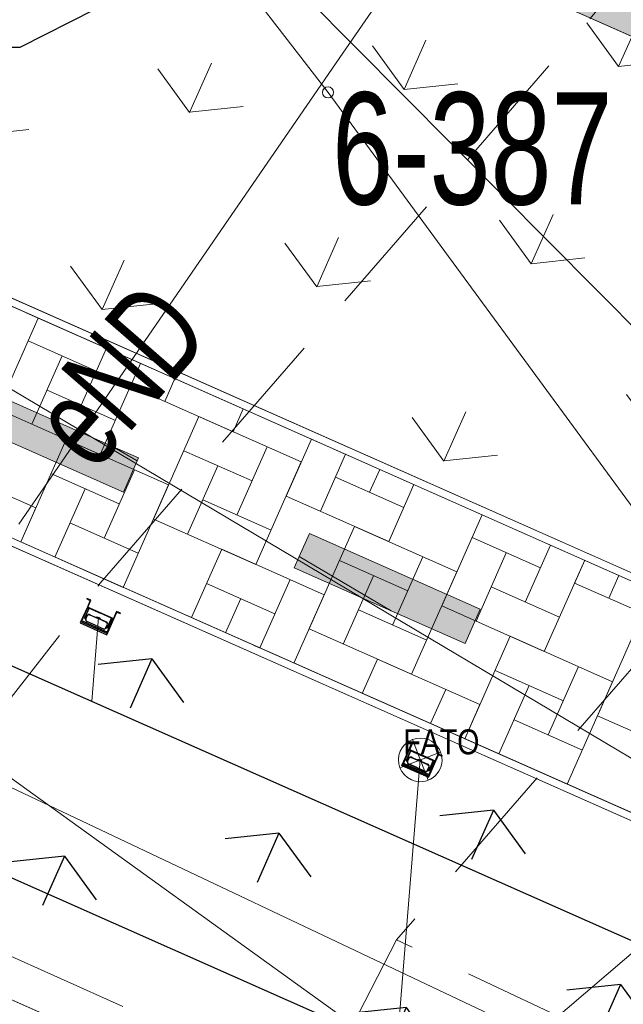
# Model space of a CAD drawing. Header units: metres. Extents: x 7446797 to 7447602, y 5789497 to 5790002.
# Tile 26 of 66: x 7447244.89 to 7447249.74, y 5789824.31 to 5789832.21. Entities that reach past the tile are written whole.
import ezdxf
from ezdxf.xclip import XClip

# ---------------------------------------------------------------- set-up
doc = ezdxf.new("R2010")
doc.units = ezdxf.units.M
doc.header["$MEASUREMENT"] = 0
doc.header["$XCLIPFRAME"] = 0
doc.linetypes.add('2_KTCR02', pattern=[1.5, 1, -0.5])
doc.linetypes.add('Kropki i Kreski', pattern=[3.6, 1.8, -0.9, 0, -0.9])
for name, color, linetype in [('130-Z Teren', 7, 'Continuous'), ('700-L Mapa 1_500 dwg', 7, 'Continuous'), ('708-L Opisy sytuacji 1_500 do legendy', 7, 'Continuous')]:
    doc.layers.add(name, color=color, linetype=linetype)
for name, color, linetype, lineweight in [('130-Z Teren1', 7, 'Continuous', 13), ('130-Z Teren114', 113, 'Continuous', 25), ('130-Z Teren21', 37, 'Continuous', 5), ('130-Z Teren252', 70, 'Continuous', 13), ('130-Z Teren69', 41, 'Continuous', 13), ('130-Z Teren93', 254, 'Continuous', 13), ('130-Z Teren94', 9, 'Continuous', 13), ('310-W Oświetlenie1', 7, 'Continuous', 13), ('310-W Oświetlenie85', 1, 'Continuous', 25), ('450-K Belki21', 37, 'Continuous', 5), ('708-L Opisy sytuacji 1_500 do legendy1', 7, 'Continuous', 13), ('708-L Opisy sytuacji 1_500 do legendy11', 7, 'Continuous', 13), ('708-L Opisy sytuacji 1_500 do legendy85', 1, 'Continuous', 25), ('720-L Oznakowanie lądowiska1', 7, 'Continuous', 13), ('720-L Oznakowanie lądowiska253', 2, 'Continuous', 13), ('720-L Oznakowanie lądowiska91', 255, 'Continuous', 13), ('720-L Oznakowanie lądowiska94', 9, 'Continuous', 13), ('ex_02_DXF_MZ_9_Dzialki7', 9, 'Continuous', 18), ('ex_02_DXF_MZ_9_KTCR_D_L_17', 9, 'Continuous', 18), ('ex_02_DXF_MZ_9_Numery_punktow7', 9, 'Continuous', 18), ('ex_02_DXF_MZ_9_Punkty7', 9, 'Continuous', 18), ('ex_02_DXF_MZ_9_SUPE_D_L_31', 9, 'Continuous', 18), ('ex_02_DXF_MZ_9_SUPE_E_T_31', 9, 'Continuous', 18), ('ex_02_DXF_MZ_9_SUPW_D_L_05', 9, 'Continuous', 18)]:
    doc.layers.add(name, color=color, linetype=linetype, lineweight=lineweight)
doc.styles.add('STYL_AUTOMATYCZNY_1', font='Arial.ttf', dxfattribs={"width": 0.7})
doc.styles.add('STYL_AUTOMATYCZNY_2', font='Arial.ttf')
doc.styles.add('STYL_AUTOMATYCZNY_3', font='Arial Narrow.ttf')
doc.dimstyles.new('STYL_AUTOMATYCZNY__1', dxfattribs={"dimtxt": 1.25, "dimasz": 0.475, "dimexe": 0.18, "dimexo": 0.3, "dimgap": 0, "dimtad": 1, "dimzin": 0, "dimdsep": 46, "dimtxsty": 'STYL_AUTOMATYCZNY_2', "dimblk": 'ARROWHEAD_2', "dimblk1": 'ARROWHEAD_2', "dimblk2": 'ARROWHEAD_2', "dimcen": 0.09, "dimclrd": 7, "dimclre": 7, "dimclrt": 1, "dimazin": 0, "dimtfac": 1, "dimtdec": 4, "dimtmove": 0, "dimatfit": 3, "dimfxl": 1, "dimtolj": 1, "dimtzin": 0, "dimarcsym": 0})
doc.dimstyles.new('STYL_AUTOMATYCZNY__2', dxfattribs={"dimtxt": 1, "dimasz": 0.475, "dimexe": 0.18, "dimexo": 0.3, "dimgap": 0, "dimtad": 1, "dimzin": 0, "dimdsep": 46, "dimtxsty": 'STYL_AUTOMATYCZNY_2', "dimblk": 'ARROWHEAD_2', "dimblk1": 'ARROWHEAD_2', "dimblk2": 'ARROWHEAD_2', "dimcen": 0.09, "dimclrd": 7, "dimclre": 7, "dimclrt": 1, "dimazin": 0, "dimtfac": 1, "dimtdec": 4, "dimtmove": 0, "dimatfit": 3, "dimfxl": 1, "dimtolj": 1, "dimtzin": 0, "dimarcsym": 0})
doc.dimstyles.new('STYL_AUTOMATYCZNY__3', dxfattribs={"dimtxt": 0.18, "dimasz": 0.456, "dimexe": 0.18, "dimexo": 0.0625, "dimgap": 0, "dimtad": 0, "dimtih": 1, "dimtoh": 1, "dimdec": 4, "dimzin": 0, "dimdsep": 46, "dimcen": 0.09, "dimadec": 0, "dimazin": 0, "dimtfac": 1, "dimtdec": 4, "dimtmove": 0, "dimatfit": 3, "dimldrblk": 'ARROWHEAD_1', "dimfxl": 1, "dimtolj": 1, "dimtzin": 0, "dimarcsym": 0})

# ---------------------------------------------------------------- blocks, each defined once
blk = doc.blocks.new('Rysunek_1_9', base_point=(7447200, 5789750, -0.8674))
at = {"layer": 'ex_02_DXF_MZ_9_Dzialki7', "color": 9, "linetype": 'Continuous', "lineweight": 18}
for p, q in [((7447223.32, 5789862.79, -0.8674), (7447247.37, 5789831.63, -0.8674)), ((7447247.37, 5789831.63, -0.8674), (7447287.42, 5789777.03, -0.8674))]:
    blk.add_line(p, q, dxfattribs=at)
at = {"layer": 'ex_02_DXF_MZ_9_KTCR_D_L_17', "color": 9, "linetype": '2_KTCR02', "lineweight": 18}
for p, q in [((7447245.5396, 5789827.6895, -0.8674), (7447249.5474, 5789832.3081, -0.8674)), ((7447252.9793, 5789830.6621, -0.8674), (7447247.9199, 5789824.826, -0.8674)), ((7447244.598, 5789826.4828, -0.8674), (7447245.5396, 5789827.6895, -0.8674)), ((7447247.9199, 5789824.826, -0.8674), (7447246.27, 5789821.62, -0.8674)), ((7447250.76, 5789823.49, -0.8674), (7447247.9199, 5789824.826, -0.8674))]:
    blk.add_line(p, q, dxfattribs=at)
at = {"layer": 'ex_02_DXF_MZ_9_Punkty7', "color": 9, "linetype": 'Continuous', "lineweight": 18}
blk.add_circle((7447247.37, 5789831.63, -0.8674), 0.045, dxfattribs=at)
at = {"layer": 'ex_02_DXF_MZ_9_SUPE_D_L_31', "color": 9, "linetype": 'Continuous', "lineweight": 18}
for p, q in [((7447247.4898, 5789831.9436, -0.8674), (7447249.4004, 5789834.7273, -0.8674)), ((7447244.8862, 5789828.165, -0.8674), (7447247.4898, 5789831.9436, -0.8674)), ((7447258.0319, 5789831.7678, -0.8674), (7447247.6536, 5789822.874, -0.8674)), ((7447245.7235, 5789824.2905, -0.8674), (7447244.2086, 5789824.9699, -0.8674))]:
    blk.add_line(p, q, dxfattribs=at)
at = {"layer": 'ex_02_DXF_MZ_9_SUPW_D_L_05', "color": 9, "linetype": 'Continuous', "lineweight": 18}
blk.add_line((7447253.3601, 5789822.014, -0.8674), (7447237.3657, 5789829.5722, -0.8674), dxfattribs=at)
at = {"layer": 'ex_02_DXF_MZ_9_Numery_punktow7', "color": 9, "linetype": 'Continuous', "lineweight": 18, "insert": (7447247.4027, 5789831.63, -0.8674), "char_height": 0.9, "attachment_point": 1, "style": 'STYL_AUTOMATYCZNY_1'}
blk.add_mtext('\\A1;{\\pql;\\fArial|b0|i0|c238|p0;\\W0.700000;6-387}', dxfattribs=at)
at = {"layer": 'ex_02_DXF_MZ_9_SUPE_E_T_31', "color": 9, "linetype": 'Continuous', "lineweight": 18, "insert": (7447245.2078, 5789828.8076, -0.8674), "char_height": 0.75, "attachment_point": 4, "rotation": 48.98327, "style": 'STYL_AUTOMATYCZNY_1'}
blk.add_mtext('\\A1;{\\pql;\\fArial|b0|i0|c238|p0;\\W0.700000;eND}', dxfattribs=at)
blk = doc.blocks.new('*X3', base_point=(7447251.9097, 5789835.3271, -0.8674))
at = {"layer": '130-Z Teren93', "color": 254, "linetype": 'Continuous', "lineweight": 13}
for p, q in [((7447245.0425, 5789829.8184, -0.8674), (7447244.7184, 5789829.087, -0.8674)), ((7447245.51, 5789829.3925, -0.8674), (7447244.9614, 5789829.6356, -0.8674)), ((7447245.591, 5789829.5753, -0.8674), (7447245.3885, 5789829.1182, -0.8674)), ((7447244.9926, 5789828.9655, -0.8674), (7447245.2357, 5789829.514, -0.8674)), ((7447245.8653, 5789829.4538, -0.8674), (7447245.5412, 5789828.7224, -0.8674)), ((7447245.8653, 5789829.4538, -0.8674), (7447245.7843, 5789829.2709, -0.8674)), ((7447246.0586, 5789829.1494, -0.8674), (7447246.1396, 5789829.3323, -0.8674)), ((7447245.1142, 5789829.2397, -0.8674), (7447245.6627, 5789828.9967, -0.8674)), ((7447246.6071, 5789828.9063, -0.8674), (7447245.7843, 5789829.2709, -0.8674)), ((7447245.5412, 5789828.7224, -0.8674), (7447244.7184, 5789829.087, -0.8674)), ((7447246.6881, 5789829.0892, -0.8674), (7447246.6071, 5789828.9063, -0.8674)), ((7447246.3328, 5789829.0279, -0.8674), (7447245.9682, 5789828.205, -0.8674)), ((7447246.3328, 5789829.0279, -0.8674), (7447247.1557, 5789828.6633, -0.8674)), ((7447245.2669, 5789828.8439, -0.8674), (7447244.9023, 5789828.0211, -0.8674)), ((7447245.2669, 5789828.8439, -0.8674), (7447246.0898, 5789828.4793, -0.8674)), ((7447247.2367, 5789828.8461, -0.8674), (7447247.0341, 5789828.389, -0.8674)), ((7447246.7599, 5789828.5105, -0.8674), (7447246.2113, 5789828.7536, -0.8674)), ((7447246.8814, 5789828.7848, -0.8674), (7447246.6383, 5789828.2362, -0.8674)), ((7447244.201, 5789828.66, -0.8674), (7447245.0238, 5789828.2954, -0.8674)), ((7447247.1557, 5789828.6633, -0.8674), (7447246.7911, 5789827.8404, -0.8674)), ((7447247.3084, 5789828.2674, -0.8674), (7447247.511, 5789828.7246, -0.8674)), ((7447245.8155, 5789828.6009, -0.8674), (7447245.5724, 5789828.0523, -0.8674)), ((7447246.2425, 5789828.0835, -0.8674), (7447246.4856, 5789828.6321, -0.8674)), ((7447247.7852, 5789828.603, -0.8674), (7447247.7042, 5789828.4202, -0.8674)), ((7447245.6939, 5789828.3266, -0.8674), (7447245.1454, 5789828.5696, -0.8674)), ((7447247.4299, 5789828.5417, -0.8674), (7447247.9785, 5789828.2986, -0.8674)), ((7447245.1766, 5789827.8996, -0.8674), (7447245.4197, 5789828.4481, -0.8674)), ((7447246.0898, 5789828.4793, -0.8674), (7447245.7251, 5789827.6565, -0.8674)), ((7447248.0595, 5789828.4815, -0.8674), (7447247.857, 5789828.0244, -0.8674)), ((7447246.364, 5789828.3578, -0.8674), (7447246.9126, 5789828.1147, -0.8674)), ((7447247.857, 5789828.0244, -0.8674), (7447247.0341, 5789828.389, -0.8674)), ((7447245.0238, 5789828.2954, -0.8674), (7447244.9023, 5789828.0211, -0.8674)), ((7447246.7911, 5789827.8404, -0.8674), (7447245.9682, 5789828.205, -0.8674)), ((7447248.6081, 5789828.2384, -0.8674), (7447248.284, 5789827.507, -0.8674)), ((7447245.2981, 5789828.1738, -0.8674), (7447245.8467, 5789827.9308, -0.8674)), ((7447247.5827, 5789828.1459, -0.8674), (7447247.2181, 5789827.3231, -0.8674)), ((7447247.5827, 5789828.1459, -0.8674), (7447248.4055, 5789827.7813, -0.8674)), ((7447245.7251, 5789827.6565, -0.8674), (7447244.9023, 5789828.0211, -0.8674)), ((7447249.0756, 5789827.8125, -0.8674), (7447248.5271, 5789828.0556, -0.8674)), ((7447246.5168, 5789827.962, -0.8674), (7447246.2737, 5789827.4134, -0.8674)), ((7447246.5168, 5789827.962, -0.8674), (7447247.3396, 5789827.5973, -0.8674)), ((7447249.1566, 5789827.9953, -0.8674), (7447248.9541, 5789827.5382, -0.8674)), ((7447248.0097, 5789827.6285, -0.8674), (7447247.4611, 5789827.8716, -0.8674)), ((7447248.1312, 5789827.9028, -0.8674), (7447247.8882, 5789827.3543, -0.8674)), ((7447248.5583, 5789827.3855, -0.8674), (7447248.8013, 5789827.934, -0.8674)), ((7447249.4309, 5789827.8738, -0.8674), (7447249.1068, 5789827.1424, -0.8674)), ((7447249.4309, 5789827.8738, -0.8674), (7447249.3499, 5789827.6909, -0.8674)), ((7447247.0653, 5789827.7189, -0.8674), (7447246.8223, 5789827.1703, -0.8674)), ((7447247.4923, 5789827.2015, -0.8674), (7447247.7354, 5789827.7501, -0.8674)), ((7447248.4055, 5789827.7813, -0.8674), (7447248.0409, 5789826.9584, -0.8674)), ((7447249.6242, 5789827.5694, -0.8674), (7447249.7052, 5789827.7523, -0.8674)), ((7447246.9438, 5789827.4446, -0.8674), (7447246.3952, 5789827.6877, -0.8674)), ((7447248.6798, 5789827.6597, -0.8674), (7447249.2284, 5789827.4167, -0.8674)), ((7447250.1727, 5789827.3263, -0.8674), (7447249.3499, 5789827.6909, -0.8674)), ((7447246.548, 5789827.2919, -0.8674), (7447246.6695, 5789827.5661, -0.8674)), ((7447247.3396, 5789827.5973, -0.8674), (7447247.0965, 5789827.0488, -0.8674)), ((7447247.6139, 5789827.4758, -0.8674), (7447248.1624, 5789827.2327, -0.8674)), ((7447249.1068, 5789827.1424, -0.8674), (7447248.284, 5789827.507, -0.8674)), ((7447249.8984, 5789827.4479, -0.8674), (7447249.5338, 5789826.625, -0.8674)), ((7447248.0409, 5789826.9584, -0.8674), (7447247.2181, 5789827.3231, -0.8674)), ((7447248.8325, 5789827.2639, -0.8674), (7447248.4679, 5789826.4411, -0.8674)), ((7447248.8325, 5789827.2639, -0.8674), (7447249.6554, 5789826.8993, -0.8674)), ((7447247.7666, 5789827.08, -0.8674), (7447247.6451, 5789826.8057, -0.8674)), ((7447247.7666, 5789827.08, -0.8674), (7447248.5895, 5789826.7154, -0.8674)), ((7447249.3811, 5789827.0208, -0.8674), (7447249.138, 5789826.4723, -0.8674)), ((7447249.2596, 5789826.7466, -0.8674), (7447248.711, 5789826.9896, -0.8674)), ((7447248.3152, 5789826.8369, -0.8674), (7447248.1936, 5789826.5626, -0.8674)), ((7447248.7422, 5789826.3196, -0.8674), (7447248.9853, 5789826.8681, -0.8674)), ((7447249.6554, 5789826.8993, -0.8674), (7447249.2908, 5789826.0765, -0.8674)), ((7447248.5895, 5789826.7154, -0.8674), (7447248.4679, 5789826.4411, -0.8674)), ((7447250.3567, 5789826.2604, -0.8674), (7447249.5338, 5789826.625, -0.8674)), ((7447248.8637, 5789826.5938, -0.8674), (7447249.4123, 5789826.3508, -0.8674)), ((7447249.2908, 5789826.0765, -0.8674), (7447248.4679, 5789826.4411, -0.8674))]:
    blk.add_line(p, q, dxfattribs=at)
blk = doc.blocks.new('*D9', base_point=(7447251.9097, 5789835.3271, -0.8674))
at = {"layer": '708-L Opisy sytuacji 1_500 do legendy1', "color": 7, "linetype": 'Continuous', "lineweight": 13, "transparency": 16777216}
for p, q in [((7447227.3489, 5789863.7122, -0.8674), (7447226.9237, 5789864.2953, -0.8674)), ((7447227.2601, 5789864.2832, -0.8674), (7447227.1363, 5789864.0038, -0.8674)), ((7447226.7077, 5789864.1937, -0.8674), (7447248.9528, 5789854.3364, -0.8674)), ((7447227.1363, 5789864.0038, -0.8674), (7447217.0081, 5789841.1473, -0.8674)), ((7447216.7955, 5789841.4389, -0.8674), (7447217.2207, 5789840.8557, -0.8674)), ((7447216.5795, 5789841.3372, -0.8674), (7447238.8246, 5789831.4799, -0.8674)), ((7447217.0081, 5789841.1473, -0.8674), (7447216.8842, 5789840.8679, -0.8674))]:
    blk.add_line(p, q, dxfattribs=at)
at = {"layer": '708-L Opisy sytuacji 1_500 do legendy85', "color": 1, "lineweight": 25, "transparency": 16777216, "insert": (7447220.9746, 5789850.7158, -0.8674), "char_height": 1.25, "attachment_point": 7, "rotation": 66.10081, "style": 'STYL_AUTOMATYCZNY_2'}
blk.add_mtext('\\A1;{\\pql;\\fArial|b0|i0|c238|p0;\\W1.000000;25,00}', dxfattribs=at)
blk = doc.blocks.new('ARROWHEAD_2')
at = {"color": 0, "linetype": 'Continuous', "lineweight": 0}
for p, q in [((-0.378, -0.655), (0.378, 0.655)), ((0, 0), (-1, 0))]:
    blk.add_line(p, q, dxfattribs=at)
blk = doc.blocks.new('*D12', base_point=(7447251.9097, 5789835.3271, -0.8674))
at = {"layer": '708-L Opisy sytuacji 1_500 do legendy1', "color": 7, "linetype": 'Continuous', "lineweight": 13, "transparency": 16777216}
for p, q in [((7447222.0079, 5789860.8074, -0.8674), (7447215.931, 5789847.0935, -0.8674)), ((7447216.1436, 5789846.8019, -0.8674), (7447215.7184, 5789847.385, -0.8674)), ((7447215.5024, 5789847.2834, -0.8674), (7447245.4215, 5789834.0256, -0.8674)), ((7447215.931, 5789847.0935, -0.8674), (7447212.2241, 5789838.728, -0.8674)), ((7447212.0115, 5789839.0196, -0.8674), (7447212.4367, 5789838.4364, -0.8674)), ((7447211.7955, 5789838.9179, -0.8674), (7447233.3491, 5789829.367, -0.8674)), ((7447212.2241, 5789838.728, -0.8674), (7447212.1002, 5789838.4486, -0.8674))]:
    blk.add_line(p, q, dxfattribs=at)
at = {"layer": '708-L Opisy sytuacji 1_500 do legendy85', "color": 1, "lineweight": 25, "transparency": 16777216, "insert": (7447213.354, 5789841.7716, -0.8674), "char_height": 1, "attachment_point": 7, "rotation": 66.10081, "style": 'STYL_AUTOMATYCZNY_2'}
blk.add_mtext('\\A1;{\\pql;\\fArial|b0|i0|c238|p0;\\W1.000000;9,15}', dxfattribs=at)
blk = doc.blocks.new('ARROWHEAD_1')
at = {"color": 0, "linetype": 'Continuous', "lineweight": 0}
blk.add_line((0, 0), (-1, 0), dxfattribs=at)
blk.add_circle((0, 0), 0.25, dxfattribs=at)

msp = doc.modelspace()

# ---------------------------------------------------------------- hatches: boundary and pattern name
at = {"layer": '130-Z Teren114', "linetype": 'Continuous', "lineweight": 25}
h = msp.add_hatch(dxfattribs=at)
h.set_pattern_fill('TRAWA', color=113, style=0, pattern_type=2)
h.set_pattern_definition([(246.1, (7447249.717, 5789824.4657), (-2.7428, 1.2154), [0.433, -1.29904]), (246.1, (7447247.9946, 5789824.2817), (-2.7428, 1.2154), [0.433, -1.29904]), (186.1, (7447249.717, 5789824.4657), (-0.31883, 2.983), [0.433, -1.29904]), (186.1, (7447249.015, 5789822.8822), (-0.31883, 2.983), [0.433, -1.29904]), (306.1, (7447249.717, 5789824.4657), (2.42394, 1.7676), [0.433, -1.29904]), (306.1, (7447249.015, 5789822.8822), (2.42394, 1.7676), [0.433, -1.29904])])
h.paths.add_polyline_path([(7447238.0961, 5789830.9714), (7447233.7025, 5789829.276), (7447251.2411, 5789821.5043), (7447252.5902, 5789824.5488)])
at = {"layer": '130-Z Teren252', "linetype": 'Continuous', "lineweight": 13}
h = msp.add_hatch(dxfattribs=at)
h.set_pattern_fill('TRAWA', color=70, style=0, pattern_type=2)
h.set_pattern_definition([(66.1, (7447251.7425, 5789829.037), (-2.7428, 1.2154), [0.433, -1.29904]), (66.1, (7447253.4647, 5789829.221), (-2.7428, 1.2154), [0.433, -1.29904]), (6.1, (7447251.7425, 5789829.037), (-0.3188, 2.983), [0.433, -1.29904]), (6.1, (7447252.4442, 5789830.6206), (-0.3188, 2.983), [0.433, -1.29904]), (126.1, (7447251.7425, 5789829.037), (2.42394, 1.7676), [0.433, -1.29904]), (126.1, (7447252.4442, 5789830.6206), (2.42394, 1.7676), [0.433, -1.29904])])
h.paths.add_polyline_path([(7447240.4974, 5789831.8981), (7447253.3275, 5789826.2127), (7447254.9237, 5789829.8149), (7447245.6958, 5789833.904)])
at = {"layer": '130-Z Teren93', "linetype": 'Continuous', "lineweight": 13}
h = msp.add_hatch(dxfattribs=at)
h.set_pattern_fill('BETON_ZBROJONY', color=254, style=0, pattern_type=2)
h.set_pattern_definition([(21.101, (7447255.5912, 5789837.7225), (-0.46801, 1.21283), []), (21.101, (7447255.3572, 5789838.3289), (-0.46801, 1.21283), [0.975, -0.325])])
h.paths.add_polyline_path([(7447251.7727, 5789847.6179), (7447248.7343, 5789840.761), (7447245.6958, 5789833.904), (7447259.4097, 5789827.8271), (7447262.4482, 5789834.684), (7447265.4866, 5789841.541)])
at = {"layer": '720-L Oznakowanie lądowiska253', "linetype": 'Continuous', "lineweight": 13}
msp.add_hatch(color=2, dxfattribs=at).paths.add_polyline_path([(7447248.7343, 5789840.761), (7447245.6958, 5789833.904), (7447259.4097, 5789827.8271), (7447262.4482, 5789834.684), (7447261.991, 5789834.8866), (7447259.1551, 5789828.4868), (7447246.3555, 5789834.1586), (7447249.1914, 5789840.5584)])
at = {"layer": '720-L Oznakowanie lądowiska91', "linetype": 'Continuous', "lineweight": 13}
for points in [[(7447245.7273, 5789828.4212), (7447245.838, 5789828.6711), (7447245.8488, 5789828.6955), (7447245.6394, 5789828.7883), (7447244.4774, 5789829.3032), (7447244.3559, 5789829.0289)], [(7447247.0986, 5789827.8135), (7447247.8771, 5789827.4685), (7447248.47, 5789827.2058), (7447248.5916, 5789827.4801), (7447247.2202, 5789828.0878), (7447247.1388, 5789827.904)]]:
    msp.add_hatch(color=8, dxfattribs=at).paths.add_polyline_path(points)

# ---------------------------------------------------------------- linework, layer by layer
at = {"layer": '130-Z Teren1', "color": 7, "linetype": 'Continuous', "lineweight": 13, "elevation": -0.8674, "flags": 128}
for points in [[(7447251.7727, 5789847.6179), (7447248.7343, 5789840.761), (7447245.6958, 5789833.904), (7447259.4097, 5789827.8271), (7447262.4482, 5789834.684), (7447265.4866, 5789841.541)], [(7447240.4974, 5789831.8981), (7447253.3275, 5789826.2127), (7447254.9237, 5789829.8149), (7447245.6958, 5789833.904)], [(7447238.1753, 5789831.002), (7447240.4183, 5789831.8675), (7447253.3581, 5789826.1336), (7447254.9786, 5789829.7906), (7447256.8071, 5789828.9804), (7447255.1866, 5789825.3233), (7447261.4462, 5789822.5495), (7447262.3117, 5789820.3066), (7447254.4979, 5789823.7691), (7447253.1002, 5789820.6149), (7447251.2717, 5789821.4252), (7447252.6694, 5789824.5793)], [(7447238.0961, 5789830.9714), (7447252.5902, 5789824.5488), (7447251.2411, 5789821.5043), (7447233.7025, 5789829.276)]]:
    msp.add_lwpolyline(points, close=True, dxfattribs=at)
at = {"layer": '130-Z Teren21', "color": 37, "linetype": 'Continuous', "lineweight": 5}
for p, q in [((7447253.3275, 5789826.2127, -0.8674), (7447240.4974, 5789831.8981, -0.8674)), ((7447253.3581, 5789826.1336, -0.8674), (7447240.4183, 5789831.8675, -0.8674)), ((7447252.5902, 5789824.5488, -0.8674), (7447238.0961, 5789830.9714, -0.8674)), ((7447252.6694, 5789824.5793, -0.8674), (7447238.1753, 5789831.002, -0.8674))]:
    msp.add_line(p, q, dxfattribs=at)
at = {"layer": '130-Z Teren69', "color": 41, "linetype": 'Kropki i Kreski', "lineweight": 13}
for p, q in [((7447253.3581, 5789826.1336, -0.8674), (7447240.4183, 5789831.8675, -0.8674)), ((7447252.6694, 5789824.5793, -0.8674), (7447238.1753, 5789831.002, -0.8674))]:
    msp.add_line(p, q, dxfattribs=at)
at = {"layer": '130-Z Teren94', "color": 9, "linetype": 'Continuous', "lineweight": 13}
for p, q in [((7447253.3275, 5789826.2127, -0.8674), (7447245.6958, 5789833.904, -0.8674)), ((7447252.6694, 5789824.5793, -0.8674), (7447240.4183, 5789831.8675, -0.8674)), ((7447238.0961, 5789830.9714, -0.8674), (7447251.2411, 5789821.5043, -0.8674))]:
    msp.add_line(p, q, dxfattribs=at)
at = {"layer": '310-W Oświetlenie1', "color": 7, "linetype": 'Continuous', "lineweight": 13}
for p, q in [((7447248.1736, 5789826.108, -0.8674), (7447248.0476, 5789826.4346, -0.8674)), ((7447247.9473, 5789826.2083, -0.8674), (7447248.2739, 5789826.3343, -0.8674))]:
    msp.add_line(p, q, dxfattribs=at)
at = {"layer": '310-W Oświetlenie1', "color": 7, "linetype": 'Continuous', "lineweight": 13, "elevation": -0.8674, "flags": 128}
msp.add_lwpolyline([(7447248.1815, 5789826.4313, 1), (7447248.0397, 5789826.1113, 1)], format="xyb", close=True, dxfattribs=at)
at = {"layer": '310-W Oświetlenie85', "color": 1, "linetype": 'Continuous', "lineweight": 25}
for p, q in [((7447245.4347, 5789827.5673, -0.8674), (7447245.4335, 5789827.5646, -0.8674)), ((7447245.4335, 5789827.5646, -0.8674), (7447245.4614, 5789827.5522, -0.8674)), ((7447245.4654, 5789827.5538, -0.8674), (7447245.4347, 5789827.5673, -0.8674)), ((7447245.4614, 5789827.5522, -0.8674), (7447245.4377, 5789827.4988, -0.8674)), ((7447245.4405, 5789827.4975, -0.8674), (7447245.4654, 5789827.5538, -0.8674)), ((7447245.4377, 5789827.4988, -0.8674), (7447245.3809, 5789827.3706, -0.8674)), ((7447245.3929, 5789827.3874, -0.8674), (7447245.4401, 5789827.4939, -0.8674)), ((7447245.4509, 5789827.4929, -0.8674), (7447245.4142, 5789827.4102, -0.8674)), ((7447245.4172, 5789827.4088, -0.8674), (7447245.4525, 5789827.4884, -0.8674)), ((7447245.6498, 5789827.4048, -0.8674), (7447245.4377, 5789827.4988, -0.8674)), ((7447245.4377, 5789827.4988, -0.8674), (7447245.4405, 5789827.4975, -0.8674)), ((7447245.4401, 5789827.4939, -0.8674), (7447245.4495, 5789827.4897, -0.8674)), ((7447245.4525, 5789827.4884, -0.8674), (7447245.5424, 5789827.4486, -0.8674)), ((7447245.6012, 5789827.2951, -0.8674), (7447245.3891, 5789827.3891, -0.8674)), ((7447245.4142, 5789827.4102, -0.8674), (7447245.4172, 5789827.4088, -0.8674)), ((7447245.4282, 5789827.4316, -0.8674), (7447245.4174, 5789827.4072, -0.8674)), ((7447245.4174, 5789827.4072, -0.8674), (7447245.4246, 5789827.404, -0.8674)), ((7447245.4246, 5789827.404, -0.8674), (7447245.4354, 5789827.4284, -0.8674)), ((7447245.4264, 5789827.4033, -0.8674), (7447245.4372, 5789827.4276, -0.8674)), ((7447245.4354, 5789827.4284, -0.8674), (7447245.4282, 5789827.4316, -0.8674)), ((7447245.4569, 5789827.4353, -0.8674), (7447245.5234, 5789827.4058, -0.8674)), ((7447245.4577, 5789827.437, -0.8674), (7447245.5073, 5789827.415, -0.8674)), ((7447245.5104, 5789827.4162, -0.8674), (7447245.5123, 5789827.4205, -0.8674)), ((7447245.5104, 5789827.4162, -0.8674), (7447245.5104, 5789827.4162, -0.8674)), ((7447245.5123, 5789827.4205, -0.8674), (7447245.527, 5789827.4139, -0.8674)), ((7447245.5899, 5789827.3764, -0.8674), (7447245.5234, 5789827.4058, -0.8674)), ((7447245.5418, 5789827.4074, -0.8674), (7447245.527, 5789827.4139, -0.8674)), ((7447245.5399, 5789827.4031, -0.8674), (7447245.5418, 5789827.4074, -0.8674)), ((7447245.5399, 5789827.4031, -0.8674), (7447245.5399, 5789827.4031, -0.8674)), ((7447245.5906, 5789827.3781, -0.8674), (7447245.541, 5789827.4001, -0.8674)), ((7447245.6322, 5789827.4087, -0.8674), (7447245.5424, 5789827.4486, -0.8674)), ((7447245.593, 5789827.2766, -0.8674), (7447245.6498, 5789827.4048, -0.8674)), ((7447245.597, 5789827.3292, -0.8674), (7447245.6322, 5789827.4087, -0.8674)), ((7447245.5974, 5789827.2968, -0.8674), (7447245.6446, 5789827.4032, -0.8674)), ((7447245.6367, 5789827.4106, -0.8674), (7447245.6, 5789827.3278, -0.8674)), ((7447245.6446, 5789827.4032, -0.8674), (7447245.6352, 5789827.4074, -0.8674)), ((7447245.672, 5789827.4622, -0.8674), (7447245.6471, 5789827.406, -0.8674)), ((7447245.6471, 5789827.406, -0.8674), (7447245.6498, 5789827.4048, -0.8674)), ((7447245.6498, 5789827.4048, -0.8674), (7447245.6735, 5789827.4582, -0.8674)), ((7447245.7026, 5789827.4486, -0.8674), (7447245.672, 5789827.4622, -0.8674)), ((7447245.6735, 5789827.4582, -0.8674), (7447245.7014, 5789827.4459, -0.8674)), ((7447245.7014, 5789827.4459, -0.8674), (7447245.7026, 5789827.4486, -0.8674)), ((7447245.3809, 5789827.3706, -0.8674), (7447245.593, 5789827.2766, -0.8674)), ((7447245.5971, 5789827.2858, -0.8674), (7447245.385, 5789827.3798, -0.8674)), ((7447245.4997, 5789827.3523, -0.8674), (7447245.4332, 5789827.3818, -0.8674)), ((7447245.5005, 5789827.354, -0.8674), (7447245.434, 5789827.3835, -0.8674)), ((7447245.4997, 5789827.3523, -0.8674), (7447245.5662, 5789827.3229, -0.8674)), ((7447245.5005, 5789827.354, -0.8674), (7447245.5669, 5789827.3246, -0.8674)), ((7447245.5867, 5789827.3322, -0.8674), (7447245.5975, 5789827.3566, -0.8674)), ((7447245.5884, 5789827.3315, -0.8674), (7447245.5992, 5789827.3558, -0.8674)), ((7447245.5957, 5789827.3283, -0.8674), (7447245.5884, 5789827.3315, -0.8674)), ((7447245.6065, 5789827.3526, -0.8674), (7447245.5957, 5789827.3283, -0.8674)), ((7447245.6, 5789827.3278, -0.8674), (7447245.597, 5789827.3292, -0.8674)), ((7447245.5992, 5789827.3558, -0.8674), (7447245.6065, 5789827.3526, -0.8674)), ((7447248.0175, 5789826.4229, -0.8674), (7447248.0163, 5789826.4201, -0.8674)), ((7447248.0163, 5789826.4201, -0.8674), (7447248.0175, 5789826.4229, -0.8674)), ((7447248.0163, 5789826.4201, -0.8674), (7447248.0442, 5789826.4078, -0.8674)), ((7447248.0442, 5789826.4078, -0.8674), (7447248.0163, 5789826.4201, -0.8674)), ((7447248.0482, 5789826.4093, -0.8674), (7447248.0175, 5789826.4229, -0.8674)), ((7447248.0175, 5789826.4229, -0.8674), (7447248.0482, 5789826.4093, -0.8674)), ((7447248.0442, 5789826.4078, -0.8674), (7447248.0205, 5789826.3543, -0.8674)), ((7447248.0205, 5789826.3543, -0.8674), (7447248.0442, 5789826.4078, -0.8674)), ((7447248.0232, 5789826.3531, -0.8674), (7447248.0482, 5789826.4093, -0.8674)), ((7447248.0482, 5789826.4093, -0.8674), (7447248.0232, 5789826.3531, -0.8674)), ((7447248.0205, 5789826.3543, -0.8674), (7447247.9637, 5789826.2261, -0.8674)), ((7447247.9637, 5789826.2261, -0.8674), (7447248.0205, 5789826.3543, -0.8674)), ((7447247.9757, 5789826.2429, -0.8674), (7447248.0229, 5789826.3494, -0.8674)), ((7447247.9757, 5789826.2429, -0.8674), (7447248.0229, 5789826.3494, -0.8674)), ((7447248.0337, 5789826.3484, -0.8674), (7447247.997, 5789826.2657, -0.8674)), ((7447248.0337, 5789826.3484, -0.8674), (7447247.997, 5789826.2657, -0.8674)), ((7447248, 5789826.2643, -0.8674), (7447248.0353, 5789826.3439, -0.8674)), ((7447248, 5789826.2643, -0.8674), (7447248.0353, 5789826.3439, -0.8674)), ((7447248.011, 5789826.2871, -0.8674), (7447248.0002, 5789826.2628, -0.8674)), ((7447248.011, 5789826.2871, -0.8674), (7447248.0002, 5789826.2628, -0.8674)), ((7447248.0074, 5789826.2596, -0.8674), (7447248.0182, 5789826.2839, -0.8674)), ((7447248.0074, 5789826.2596, -0.8674), (7447248.0182, 5789826.2839, -0.8674)), ((7447248.0092, 5789826.2588, -0.8674), (7447248.0199, 5789826.2831, -0.8674)), ((7447248.0092, 5789826.2588, -0.8674), (7447248.0199, 5789826.2831, -0.8674)), ((7447248.0182, 5789826.2839, -0.8674), (7447248.011, 5789826.2871, -0.8674)), ((7447248.0182, 5789826.2839, -0.8674), (7447248.011, 5789826.2871, -0.8674)), ((7447248.2326, 5789826.2603, -0.8674), (7447248.0205, 5789826.3543, -0.8674)), ((7447248.0205, 5789826.3543, -0.8674), (7447248.0232, 5789826.3531, -0.8674)), ((7447248.0205, 5789826.3543, -0.8674), (7447248.2326, 5789826.2603, -0.8674)), ((7447248.0232, 5789826.3531, -0.8674), (7447248.0205, 5789826.3543, -0.8674)), ((7447248.0229, 5789826.3494, -0.8674), (7447248.0323, 5789826.3452, -0.8674)), ((7447248.0229, 5789826.3494, -0.8674), (7447248.0323, 5789826.3452, -0.8674)), ((7447248.0353, 5789826.3439, -0.8674), (7447248.1251, 5789826.3041, -0.8674)), ((7447248.0353, 5789826.3439, -0.8674), (7447248.1251, 5789826.3041, -0.8674)), ((7447248.0397, 5789826.2908, -0.8674), (7447248.1062, 5789826.2613, -0.8674)), ((7447248.0397, 5789826.2908, -0.8674), (7447248.1062, 5789826.2613, -0.8674)), ((7447248.0405, 5789826.2925, -0.8674), (7447248.0901, 5789826.2705, -0.8674)), ((7447248.0405, 5789826.2925, -0.8674), (7447248.0901, 5789826.2705, -0.8674)), ((7447248.215, 5789826.2643, -0.8674), (7447248.1251, 5789826.3041, -0.8674)), ((7447248.215, 5789826.2643, -0.8674), (7447248.1251, 5789826.3041, -0.8674)), ((7447248.2548, 5789826.3177, -0.8674), (7447248.2299, 5789826.2615, -0.8674)), ((7447248.2299, 5789826.2615, -0.8674), (7447248.2548, 5789826.3177, -0.8674)), ((7447248.2326, 5789826.2603, -0.8674), (7447248.2563, 5789826.3138, -0.8674)), ((7447248.2563, 5789826.3138, -0.8674), (7447248.2326, 5789826.2603, -0.8674)), ((7447248.2854, 5789826.3041, -0.8674), (7447248.2548, 5789826.3177, -0.8674)), ((7447248.2548, 5789826.3177, -0.8674), (7447248.2854, 5789826.3041, -0.8674)), ((7447248.2563, 5789826.3138, -0.8674), (7447248.2842, 5789826.3014, -0.8674)), ((7447248.2842, 5789826.3014, -0.8674), (7447248.2563, 5789826.3138, -0.8674)), ((7447248.2842, 5789826.3014, -0.8674), (7447248.2854, 5789826.3041, -0.8674)), ((7447248.2854, 5789826.3041, -0.8674), (7447248.2842, 5789826.3014, -0.8674)), ((7447247.9637, 5789826.2261, -0.8674), (7447248.1758, 5789826.1321, -0.8674)), ((7447248.1758, 5789826.1321, -0.8674), (7447247.9637, 5789826.2261, -0.8674)), ((7447248.1799, 5789826.1413, -0.8674), (7447247.9678, 5789826.2353, -0.8674)), ((7447247.9678, 5789826.2353, -0.8674), (7447248.1799, 5789826.1413, -0.8674)), ((7447248.184, 5789826.1506, -0.8674), (7447247.9719, 5789826.2446, -0.8674)), ((7447247.9719, 5789826.2446, -0.8674), (7447248.184, 5789826.1506, -0.8674)), ((7447247.997, 5789826.2657, -0.8674), (7447248, 5789826.2643, -0.8674)), ((7447247.997, 5789826.2657, -0.8674), (7447248, 5789826.2643, -0.8674)), ((7447248.0002, 5789826.2628, -0.8674), (7447248.0074, 5789826.2596, -0.8674)), ((7447248.0002, 5789826.2628, -0.8674), (7447248.0074, 5789826.2596, -0.8674)), ((7447248.0825, 5789826.2078, -0.8674), (7447248.016, 5789826.2373, -0.8674)), ((7447248.0825, 5789826.2078, -0.8674), (7447248.016, 5789826.2373, -0.8674)), ((7447248.0833, 5789826.2095, -0.8674), (7447248.0168, 5789826.239, -0.8674)), ((7447248.0833, 5789826.2095, -0.8674), (7447248.0168, 5789826.239, -0.8674)), ((7447248.0825, 5789826.2078, -0.8674), (7447248.1489, 5789826.1784, -0.8674)), ((7447248.0825, 5789826.2078, -0.8674), (7447248.1489, 5789826.1784, -0.8674)), ((7447248.0833, 5789826.2095, -0.8674), (7447248.1497, 5789826.1801, -0.8674)), ((7447248.0833, 5789826.2095, -0.8674), (7447248.1497, 5789826.1801, -0.8674)), ((7447248.0932, 5789826.2717, -0.8674), (7447248.0951, 5789826.276, -0.8674)), ((7447248.0932, 5789826.2717, -0.8674), (7447248.0951, 5789826.276, -0.8674)), ((7447248.0932, 5789826.2717, -0.8674), (7447248.0932, 5789826.2717, -0.8674)), ((7447248.0932, 5789826.2717, -0.8674), (7447248.0932, 5789826.2717, -0.8674)), ((7447248.0951, 5789826.276, -0.8674), (7447248.1098, 5789826.2695, -0.8674)), ((7447248.0951, 5789826.276, -0.8674), (7447248.1098, 5789826.2695, -0.8674)), ((7447248.1726, 5789826.2319, -0.8674), (7447248.1062, 5789826.2613, -0.8674)), ((7447248.1726, 5789826.2319, -0.8674), (7447248.1062, 5789826.2613, -0.8674)), ((7447248.1245, 5789826.2629, -0.8674), (7447248.1098, 5789826.2695, -0.8674)), ((7447248.1245, 5789826.2629, -0.8674), (7447248.1098, 5789826.2695, -0.8674)), ((7447248.1226, 5789826.2586, -0.8674), (7447248.1245, 5789826.2629, -0.8674)), ((7447248.1226, 5789826.2586, -0.8674), (7447248.1245, 5789826.2629, -0.8674)), ((7447248.1226, 5789826.2586, -0.8674), (7447248.1226, 5789826.2586, -0.8674)), ((7447248.1226, 5789826.2586, -0.8674), (7447248.1226, 5789826.2586, -0.8674)), ((7447248.1734, 5789826.2336, -0.8674), (7447248.1238, 5789826.2556, -0.8674)), ((7447248.1734, 5789826.2336, -0.8674), (7447248.1238, 5789826.2556, -0.8674)), ((7447248.1695, 5789826.1877, -0.8674), (7447248.1803, 5789826.2121, -0.8674)), ((7447248.1695, 5789826.1877, -0.8674), (7447248.1803, 5789826.2121, -0.8674)), ((7447248.1712, 5789826.187, -0.8674), (7447248.182, 5789826.2113, -0.8674)), ((7447248.1712, 5789826.187, -0.8674), (7447248.182, 5789826.2113, -0.8674)), ((7447248.1758, 5789826.1321, -0.8674), (7447248.2326, 5789826.2603, -0.8674)), ((7447248.2326, 5789826.2603, -0.8674), (7447248.1758, 5789826.1321, -0.8674)), ((7447248.1892, 5789826.2081, -0.8674), (7447248.1785, 5789826.1838, -0.8674)), ((7447248.1892, 5789826.2081, -0.8674), (7447248.1785, 5789826.1838, -0.8674)), ((7447248.1797, 5789826.1847, -0.8674), (7447248.215, 5789826.2643, -0.8674)), ((7447248.1797, 5789826.1847, -0.8674), (7447248.215, 5789826.2643, -0.8674)), ((7447248.1802, 5789826.1523, -0.8674), (7447248.2274, 5789826.2588, -0.8674)), ((7447248.1802, 5789826.1523, -0.8674), (7447248.2274, 5789826.2588, -0.8674)), ((7447248.182, 5789826.2113, -0.8674), (7447248.1892, 5789826.2081, -0.8674)), ((7447248.182, 5789826.2113, -0.8674), (7447248.1892, 5789826.2081, -0.8674)), ((7447248.2194, 5789826.2661, -0.8674), (7447248.1828, 5789826.1833, -0.8674)), ((7447248.2194, 5789826.2661, -0.8674), (7447248.1828, 5789826.1833, -0.8674)), ((7447248.2274, 5789826.2588, -0.8674), (7447248.218, 5789826.2629, -0.8674)), ((7447248.2274, 5789826.2588, -0.8674), (7447248.218, 5789826.2629, -0.8674)), ((7447248.2299, 5789826.2615, -0.8674), (7447248.2326, 5789826.2603, -0.8674)), ((7447248.2326, 5789826.2603, -0.8674), (7447248.2299, 5789826.2615, -0.8674)), ((7447248.1785, 5789826.1838, -0.8674), (7447248.1712, 5789826.187, -0.8674)), ((7447248.1785, 5789826.1838, -0.8674), (7447248.1712, 5789826.187, -0.8674)), ((7447248.1828, 5789826.1833, -0.8674), (7447248.1797, 5789826.1847, -0.8674)), ((7447248.1828, 5789826.1833, -0.8674), (7447248.1797, 5789826.1847, -0.8674))]:
    msp.add_line(p, q, dxfattribs=at)
for centre, radius, start, end in [((7447245.4401, 5789827.3972, -0.8674), 0.0169, 156.10077, 246.10077), ((7447245.4401, 5789827.3972, -0.8674), 0.015, 156.10077, 246.10077), ((7447245.4509, 5789827.4215, -0.8674), 0.0169, 66.10084, 156.10084), ((7447245.4509, 5789827.4215, -0.8674), 0.015, 66.10084, 156.10084), ((7447245.5082, 5789827.4171, -0.8674), 0.00234, 246.10084, 336.10084), ((7447245.542, 5789827.4022, -0.8674), 0.00234, 156.10077, 246.10077), ((7447245.573, 5789827.3383, -0.8674), 0.0169, 246.10084, 336.10084), ((7447245.573, 5789827.3383, -0.8674), 0.015, 246.10084, 336.10084), ((7447245.5838, 5789827.3626, -0.8674), 0.015, 336.10077, 66.10077), ((7447245.5838, 5789827.3626, -0.8674), 0.0169, 336.10077, 66.10077), ((7447248.0337, 5789826.277, -0.8674), 0.0169, 66.10084, 156.10084), ((7447248.0337, 5789826.277, -0.8674), 0.0169, 66.10084, 156.10084), ((7447248.0337, 5789826.277, -0.8674), 0.015, 66.10084, 156.10084), ((7447248.0337, 5789826.277, -0.8674), 0.015, 66.10084, 156.10084), ((7447248.0229, 5789826.2527, -0.8674), 0.0169, 156.10077, 246.10077), ((7447248.0229, 5789826.2527, -0.8674), 0.0169, 156.10077, 246.10077), ((7447248.0229, 5789826.2527, -0.8674), 0.015, 156.10077, 246.10077), ((7447248.0229, 5789826.2527, -0.8674), 0.015, 156.10077, 246.10077), ((7447248.091, 5789826.2727, -0.8674), 0.00234, 246.10084, 336.10084), ((7447248.091, 5789826.2727, -0.8674), 0.00234, 246.10084, 336.10084), ((7447248.1248, 5789826.2577, -0.8674), 0.00234, 156.10077, 246.10077), ((7447248.1248, 5789826.2577, -0.8674), 0.00234, 156.10077, 246.10077), ((7447248.1666, 5789826.2182, -0.8674), 0.015, 336.10077, 66.10077), ((7447248.1666, 5789826.2182, -0.8674), 0.015, 336.10077, 66.10077), ((7447248.1666, 5789826.2182, -0.8674), 0.0169, 336.10077, 66.10077), ((7447248.1666, 5789826.2182, -0.8674), 0.0169, 336.10077, 66.10077), ((7447248.1558, 5789826.1938, -0.8674), 0.0169, 246.10084, 336.10084), ((7447248.1558, 5789826.1938, -0.8674), 0.0169, 246.10084, 336.10084), ((7447248.1558, 5789826.1938, -0.8674), 0.015, 246.10084, 336.10084), ((7447248.1558, 5789826.1938, -0.8674), 0.015, 246.10084, 336.10084)]:
    msp.add_arc(centre, radius, start, end, dxfattribs=at)
for p in [(7447245.4246, 5789827.404, -0.8674), (7447245.4264, 5789827.4033, -0.8674), (7447245.4569, 5789827.4353, -0.8674), (7447245.4577, 5789827.437, -0.8674), (7447245.5867, 5789827.3322, -0.8674), (7447245.5884, 5789827.3315, -0.8674), (7447245.5899, 5789827.3764, -0.8674), (7447245.5906, 5789827.3781, -0.8674), (7447248.0397, 5789826.2908, -0.8674), (7447248.0397, 5789826.2908, -0.8674), (7447248.0405, 5789826.2925, -0.8674), (7447248.0405, 5789826.2925, -0.8674), (7447248.0074, 5789826.2596, -0.8674), (7447248.0074, 5789826.2596, -0.8674), (7447248.0092, 5789826.2588, -0.8674), (7447248.0092, 5789826.2588, -0.8674), (7447248.1726, 5789826.2319, -0.8674), (7447248.1726, 5789826.2319, -0.8674), (7447248.1734, 5789826.2336, -0.8674), (7447248.1734, 5789826.2336, -0.8674), (7447248.1695, 5789826.1877, -0.8674), (7447248.1695, 5789826.1877, -0.8674), (7447248.1712, 5789826.187, -0.8674), (7447248.1712, 5789826.187, -0.8674)]:
    msp.add_point(p, dxfattribs=at)
at = {"layer": '450-K Belki21', "color": 37, "linetype": 'Continuous', "lineweight": 5}
msp.add_line((7447233.7026, 5789829.276, -0.8674), (7447251.2411, 5789821.5043, -0.8674), dxfattribs=at)
at = {"layer": '708-L Opisy sytuacji 1_500 do legendy11', "color": 7, "linetype": 'Continuous', "lineweight": 13, "elevation": -0.8674}
for points in [[(7447245.5278, 5789827.4158), (7447245.473, 5789826.7424)], [(7447248.1106, 5789826.2713), (7447247.922, 5789823.9544)]]:
    msp.add_lwpolyline(points, dxfattribs=at)
at = {"layer": '720-L Oznakowanie lądowiska1', "color": 7, "linetype": 'Continuous', "lineweight": 13, "elevation": -0.8674, "flags": 128}
for points in [[(7447248.7343, 5789840.761), (7447249.1914, 5789840.5584), (7447246.3555, 5789834.1586), (7447259.1551, 5789828.4868), (7447261.991, 5789834.8866), (7447262.4482, 5789834.684), (7447259.4097, 5789827.8271), (7447245.6958, 5789833.904)], [(7447245.7273, 5789828.4212), (7447245.838, 5789828.6711), (7447245.8488, 5789828.6955), (7447245.6394, 5789828.7883), (7447244.4774, 5789829.3032), (7447244.3559, 5789829.0289)], [(7447247.0986, 5789827.8135), (7447247.8771, 5789827.4685), (7447248.47, 5789827.2058), (7447248.5916, 5789827.4801), (7447247.2202, 5789828.0878), (7447247.1388, 5789827.904)]]:
    msp.add_lwpolyline(points, close=True, dxfattribs=at)
at = {"layer": '720-L Oznakowanie lądowiska94', "color": 9, "linetype": 'Continuous', "lineweight": 13}
for p, q in [((7447245.838, 5789828.6711, -0.8674), (7447245.6394, 5789828.7883, -0.8674)), ((7447247.8771, 5789827.4685, -0.8674), (7447247.1388, 5789827.904, -0.8674))]:
    msp.add_line(p, q, dxfattribs=at)

# ---------------------------------------------------------------- block references
at = {"layer": '130-Z Teren', "color": 7, "lineweight": 13}
msp.add_blockref('*X3', (7447251.9097, 5789835.3271, -0.8674), dxfattribs=at)
at = {"layer": '700-L Mapa 1_500 dwg', "color": 52, "linetype": 'Continuous', "lineweight": 25}
ref = msp.add_blockref('Rysunek_1_9', (7447200, 5789750, -0.8674), dxfattribs=at)
XClip(ref).set_block_clipping_path([(7446797.4999703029, 5789497.4999993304), (7447602.4999703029, 5790002.4999993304)])

# ---------------------------------------------------------------- texts
at = {"layer": '310-W Oświetlenie1', "color": 7, "lineweight": 13, "insert": (7447247.9743, 5789826.4148, -0.8674), "char_height": 0.2, "attachment_point": 4, "style": 'STYL_AUTOMATYCZNY_3'}
msp.add_mtext('\\A1;{\\pql;\\fArial Narrow|b0|i0|c238|p0;\\W1.000000;FATO}', dxfattribs=at)

# ---------------------------------------------------------------- dimensions: what is measured, and where the dimension line sits
at = {"layer": '708-L Opisy sytuacji 1_500 do legendy', "color": 7, "linetype": 'Continuous', "lineweight": 13}
for base, p1, p2, dimstyle, picture, middle in [((7447217.0081, 5789841.1473, -0.8674), (7447249.2271, 5789854.2149, -0.8674), (7447239.0989, 5789831.3584, -0.8674), 'STYL_AUTOMATYCZNY__1', '*D9', (7447221.2515, 5789852.8833, -0.8674)), ((7447212.2241, 5789838.728, -0.8674), (7447245.6958, 5789833.904, -0.8674), (7447233.6234, 5789829.2455, -0.8674), 'STYL_AUTOMATYCZNY__2', '*D12', (7447213.4213, 5789843.1577, -0.8674))]:
    dim = msp.add_linear_dim(base=base, p1=p1, p2=p2, angle=246.10081, dimstyle=dimstyle, dxfattribs=at)
    dim.commit()
    dim.dimension.update_dxf_attribs({"geometry": picture, "text_midpoint": middle, "dimtype": 160, "text_rotation": 66.10081})

# ---------------------------------------------------------------- leaders
at = {"layer": '708-L Opisy sytuacji 1_500 do legendy11', "color": 7, "linetype": 'Continuous', "lineweight": 13, "annotation_type": 0, "has_hookline": 1, "hookline_direction": 1, "text_width": 0.5368}
msp.add_leader([(7447246.0257, 5789834.0313, -0.8674), (7447245.4965, 5789832.2954, -0.8674), (7447244.8945, 5789831.9891, -0.8674), (7447244.4385, 5789831.9891, -0.8674)], dimstyle='STYL_AUTOMATYCZNY__3', dxfattribs=at)
at = {"layer": '708-L Opisy sytuacji 1_500 do legendy11', "color": 7, "linetype": 'Continuous', "lineweight": 13, "annotation_type": 0, "has_hookline": 1, "hookline_direction": 0, "horizontal_direction": (0.91426, -0.405129, 0)}
for points, text_width in [([(7447237.7795, 5789830.8492, -0.8674), (7447237.5908, 5789828.5324, -0.8674), (7447274.9315, 5789811.9859, -0.8674)], 0.3022), ([(7447240.3623, 5789829.7048, -0.8674), (7447240.3074, 5789829.0313, -0.8674), (7447266.6769, 5789817.3464, -0.8674)], 0.5675)]:
    msp.add_leader(points, dimstyle='STYL_AUTOMATYCZNY__3', dxfattribs=dict(at, text_width=text_width))

doc.saveas('drawing.dxf')
